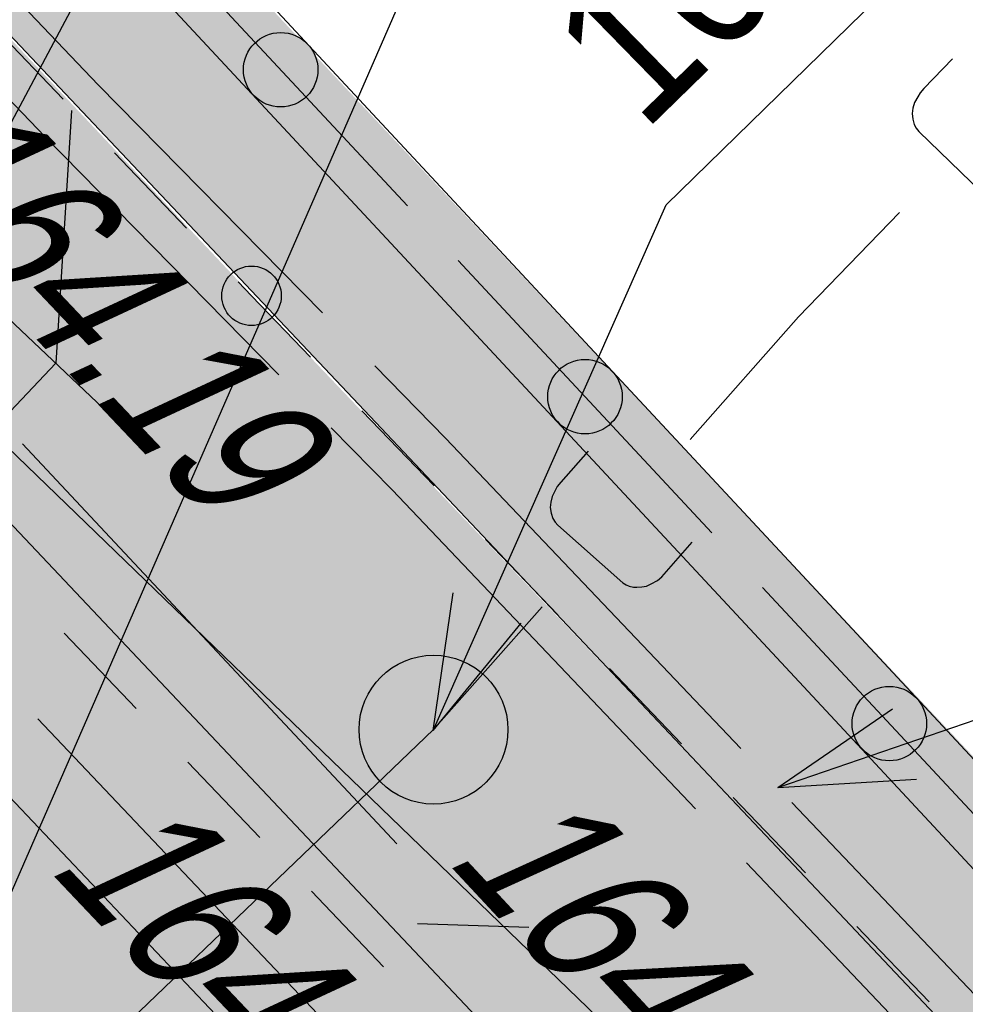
# Model space of a CAD drawing. Header units: millimetres. Extents: x 4385 to 11928, y 17253 to 36963.
# Tile 119 of 256: x 6076.82 to 6083.17, y 18549.99 to 18556.6. Entities that reach past the tile are written whole.
import ezdxf
from ezdxf.enums import TextEntityAlignment as Align

# ---------------------------------------------------------------- set-up
doc = ezdxf.new("R2010")
doc.units = ezdxf.units.MM
for name, color, linetype, lineweight in [('Геоподоснова_34179-21 от 9.08.21$0$Водопровод', 7, 'Continuous', 25), ('Геоподоснова_34179-21 от 9.08.21$0$Водосток', 7, 'Continuous', 25), ('Геоподоснова_34179-21 от 9.08.21$0$Горизонтали', 7, 'Continuous', 25), ('Геоподоснова_34179-21 от 9.08.21$0$Граница улицы', 7, 'Continuous', 25), ('Геоподоснова_34179-21 от 9.08.21$0$Кабель Мосэнерго', 7, 'Continuous', 25), ('Геоподоснова_34179-21 от 9.08.21$0$Кабель связи', 7, 'Continuous', 25), ('Геоподоснова_34179-21 от 9.08.21$0$Колодцы', 7, 'Continuous', 25), ('Геоподоснова_34179-21 от 9.08.21$0$Красные линии', 7, 'Continuous', 25), ('Геоподоснова_34179-21 от 9.08.21$0$Ограды', 7, 'Continuous', 25), ('ГП_реконстр_Ботаническая$0$ГП_дороги_УДС', 205, 'Continuous', 5)]:
    doc.layers.add(name, color=color, linetype=linetype, lineweight=lineweight)
doc.layers.add('ГП_реконстр_Ботаническая$0$ГП_озел_проект_УДС', color=7, linetype='Continuous', lineweight=0, true_color=0xbedfd7, transparency=0.5)
doc.layers.add('ГП_реконстр_Ботаническая$0$ГП_тротуары_штриховка_УДС', color=7, linetype='Continuous', lineweight=0, true_color=0xd3c4ab, transparency=0.5)
doc.styles.add('Геоподоснова_34179-21 от 9.08.21$0$Style-RUSSIAN_1251', font='RUSSIAN_1251.shx')
doc.styles.add('Геоподоснова_34179-21 от 9.08.21$0$Style-RUSSIAN_1251 I 0.32289', font='RUSSIAN_1251.shx', dxfattribs={"oblique": 18.5})

# ---------------------------------------------------------------- blocks, each defined once
blk = doc.blocks.new('Геоподоснова_34179-21 от 9.08.21$0$KOLOD_37')
at = {"layer": 'Геоподоснова_34179-21 от 9.08.21$0$Колодцы', "color": 7, "linetype": 'Continuous', "lineweight": 25}
blk.add_arc((0, 0), 0.5, 0, 359.99999, dxfattribs=at)
blk = doc.blocks.new('Геоподоснова_34179-21 от 9.08.21$0$msdElementTypeLineString_76')
at = {"layer": 'Геоподоснова_34179-21 от 9.08.21$0$Ограды', "linetype": 'Continuous', "lineweight": 25}
h = blk.add_hatch(color=7, dxfattribs=at)
edge = h.paths.add_edge_path()
edge.add_arc((93.7672, 22.2483), 0.25, 0, 360)
h = blk.add_hatch(color=7, dxfattribs=at)
edge = h.paths.add_edge_path()
edge.add_arc((95.8117, 20.0515), 0.25, 0, 360)
h = blk.add_hatch(color=7, dxfattribs=at)
edge = h.paths.add_edge_path()
edge.add_arc((97.8562, 17.8547), 0.25, 0, 360)
at = {"layer": 'Геоподоснова_34179-21 от 9.08.21$0$Ограды', "color": 7, "linetype": 'Continuous', "lineweight": 25}
for p, q in [((92.9156, 23.1633), (94.6188, 21.3332)), ((94.9601, 20.9665), (96.6633, 19.1365)), ((97.0046, 18.7697), (98.7078, 16.9397))]:
    blk.add_line(p, q, dxfattribs=at)
at = {"layer": 'Геоподоснова_34179-21 от 9.08.21$0$Ограды', "color": 7, "linetype": 'Continuous', "lineweight": 25, "flags": 128}
for points in [[(0.4371, 122.2597), (7.6248, 114.5279), (15.3772, 106.2179), (24.5482, 96.4606), (35.8479, 84.366), (62.6277, 55.6591), (89.6059, 27.0878), (106.5251, 8.9087), (113.5132, 1.8618), (114.8491, 0.4241)], [(0.0694, 121.918), (7.2574, 114.1857), (15.0108, 105.8748), (24.1819, 96.1174), (35.4809, 84.0234), (62.2616, 55.3156), (89.2397, 26.7445), (106.163, 8.5609), (113.151, 1.5141), (114.4813, 0.0824)]]:
    blk.add_lwpolyline(points, dxfattribs=at)
at = {"layer": 'Геоподоснова_34179-21 от 9.08.21$0$Ограды', "color": 7, "linetype": 'Continuous', "lineweight": 25}
for centre in [(93.7672, 22.2483), (93.7672, 22.2483), (95.8117, 20.0515), (95.8117, 20.0515), (97.8562, 17.8547), (97.8562, 17.8547)]:
    blk.add_circle(centre, 0.25, dxfattribs=at)
blk = doc.blocks.new('Геоподоснова_34179-21 от 9.08.21$0$msdElementTypeLineString_78')
at = {"layer": 'Геоподоснова_34179-21 от 9.08.21$0$Граница улицы', "color": 7, "linetype": 'Continuous', "lineweight": 25}
for p, q in [((164.0377, 21.5364), (164.5224, 21.0298)), ((164.8681, 20.6685), (165.3528, 20.1619)), ((165.6985, 19.8006), (166.1832, 19.2939))]:
    blk.add_line(p, q, dxfattribs=at)
blk = doc.blocks.new('Геоподоснова_34179-21 от 9.08.21$0$msdElementTypeLineString_79')
at = {"layer": 'Геоподоснова_34179-21 от 9.08.21$0$Граница улицы', "color": 7, "linetype": 'Continuous', "lineweight": 25}
for p, q in [((162.0079, 23.5306), (161.5231, 24.0366)), ((162.8385, 22.6634), (162.3538, 23.1695)), ((164.5011, 20.9304), (164.0158, 21.436)), ((165.3326, 20.0641), (164.8473, 20.5697)), ((166.164, 19.1978), (165.6788, 19.7034)), ((166.9955, 18.3315), (166.5103, 18.837)), ((167.827, 17.4651), (167.3418, 17.9707))]:
    blk.add_line(p, q, dxfattribs=at)
at = {"layer": 'Геоподоснова_34179-21 от 9.08.21$0$Граница улицы', "color": 7, "linetype": 'Continuous', "lineweight": 25, "flags": 128}
blk.add_lwpolyline([(163.6696, 21.7967), (163.2744, 22.2084), (163.1844, 22.3024)], dxfattribs=at)
blk = doc.blocks.new('Геоподоснова_34179-21 от 9.08.21$0$PIKET_345')
at = {"layer": 'Геоподоснова_34179-21 от 9.08.21$0$Горизонтали', "color": 7, "linetype": 'Continuous', "lineweight": 25}
blk.add_arc((0, 0), 0.2, 0, 359.99999, dxfattribs=at)
blk = doc.blocks.new('Геоподоснова_34179-21 от 9.08.21$0$msdElementTypeLineString_601')
at = {"layer": 'Геоподоснова_34179-21 от 9.08.21$0$Кабель Мосэнерго', "color": 7, "linetype": 'Continuous', "lineweight": 25}
for p, q in [((4.0822, 3.5024), (3.3558, 4.1896)), ((1.8632, 1.1564), (1.1368, 1.8436))]:
    blk.add_line(p, q, dxfattribs=at)
blk = doc.blocks.new('Геоподоснова_34179-21 от 9.08.21$0$msdElementTypeMultiLine_388')
at = {"layer": 'Геоподоснова_34179-21 от 9.08.21$0$Кабель Мосэнерго', "color": 7, "linetype": 'Continuous', "lineweight": 25, "flags": 128}
blk.add_lwpolyline([(1.5, 1.5), (3.719, 3.846)], dxfattribs=at)
at = {"layer": 'Геоподоснова_34179-21 от 9.08.21$0$Кабель Мосэнерго', "color": 7, "linetype": 'Continuous', "lineweight": 25}
blk.add_blockref('Геоподоснова_34179-21 от 9.08.21$0$msdElementTypeLineString_601', (0, 0), dxfattribs=at)
blk = doc.blocks.new('Геоподоснова_34179-21 от 9.08.21$0$msdElementTypeLineString_606')
at = {"layer": 'Геоподоснова_34179-21 от 9.08.21$0$Водосток', "color": 30, "linetype": 'Continuous', "lineweight": 25}
for p, q in [((7.2272, 7.2246), (7.9568, 8.0495)), ((5.504, 5.276), (6.2335, 6.1009)), ((3.2934, 3.157), (5.504, 5.276))]:
    blk.add_line(p, q, dxfattribs=at)
blk = doc.blocks.new('Геоподоснова_34179-21 от 9.08.21$0$msdElementTypeLineString_607')
at = {"layer": 'Геоподоснова_34179-21 от 9.08.21$0$Водосток', "color": 30, "linetype": 'Continuous', "lineweight": 25, "flags": 128}
for points in [[(7.0105, 7.6146), (6.8266, 7.4066), (6.8025, 7.3759), (6.7879, 7.349), (6.7691, 7.3105), (6.7585, 7.2708), (6.7558, 7.2365), (6.7614, 7.1978), (6.7718, 7.1611), (6.7878, 7.1377), (6.8054, 7.116), (7.2436, 6.7285), (7.2655, 6.7152), (7.2856, 6.7067), (7.3136, 6.7003), (7.338, 6.7002), (7.3704, 6.7021), (7.4025, 6.7074), (7.4341, 6.7223), (7.4766, 6.7461), (7.5043, 6.7705), (7.7095, 7.0025)], [(3.0727, 3.6036), (2.8723, 3.4115), (2.8457, 3.3828), (2.8289, 3.3572), (2.8071, 3.3204), (2.7933, 3.2817), (2.7877, 3.2478), (2.7901, 3.2088), (2.7974, 3.1713), (2.8115, 3.1467), (2.8272, 3.1236), (3.232, 2.7013), (3.2528, 2.6863), (3.2721, 2.6761), (3.2995, 2.6674), (3.3237, 2.6653), (3.3562, 2.6646), (3.3887, 2.6672), (3.4214, 2.6795), (3.4656, 2.6996), (3.4953, 2.7217), (3.7189, 2.9361)]]:
    blk.add_lwpolyline(points, dxfattribs=at)
blk = doc.blocks.new('Геоподоснова_34179-21 от 9.08.21$0$msdElementTypeMultiLine_393')
at = {"layer": 'Геоподоснова_34179-21 от 9.08.21$0$Водосток', "color": 30, "linetype": 'Continuous', "lineweight": 25}
for name, p in [('Геоподоснова_34179-21 от 9.08.21$0$msdElementTypeLineString_606', (0.467, 0.467)), ('Геоподоснова_34179-21 от 9.08.21$0$msdElementTypeLineString_607', (0, 0))]:
    blk.add_blockref(name, p, dxfattribs=at)
blk = doc.blocks.new('Геоподоснова_34179-21 от 9.08.21$0$msdElementTypeLineString_672')
at = {"layer": 'Геоподоснова_34179-21 от 9.08.21$0$Водопровод', "color": 7, "linetype": 'Continuous', "lineweight": 25}
blk.add_line((75.5919, 8.1764), (84.056, 0), dxfattribs=at)
blk = doc.blocks.new('Геоподоснова_34179-21 от 9.08.21$0$msdElementTypeMultiLine_441')
at = {"layer": 'Геоподоснова_34179-21 от 9.08.21$0$Водопровод', "color": 7, "linetype": 'Continuous', "lineweight": 25}
blk.add_blockref('Геоподоснова_34179-21 от 9.08.21$0$msdElementTypeLineString_672', (0.5, 0.5), dxfattribs=at)
blk = doc.blocks.new('Геоподоснова_34179-21 от 9.08.21$0$msdElementTypeLineString_678')
at = {"layer": 'Геоподоснова_34179-21 от 9.08.21$0$Водосток', "color": 30, "linetype": 'Continuous', "lineweight": 25}
for p, q in [((1.7213, 1.7817), (2.3998, 2.484)), ((0.0008, 0.0005), (0.6792, 0.7028))]:
    blk.add_line(p, q, dxfattribs=at)
blk = doc.blocks.new('Геоподоснова_34179-21 от 9.08.21$0$msdElementTypeMultiLine_444')
at = {"layer": 'Геоподоснова_34179-21 от 9.08.21$0$Водосток', "color": 30, "linetype": 'Continuous', "lineweight": 25, "flags": 128}
blk.add_lwpolyline([(1.5019, 2.2018), (1.309, 2.0022), (1.2836, 1.9725), (1.2678, 1.9463), (1.2474, 1.9086), (1.2351, 1.8695), (1.2308, 1.8353), (1.2347, 1.7964), (1.2434, 1.7593), (1.2585, 1.7352), (1.2751, 1.7128), (1.6958, 1.3064), (1.7171, 1.2921), (1.7368, 1.2827), (1.7645, 1.2751), (1.7888, 1.2739), (1.8213, 1.2745), (1.8537, 1.2783), (1.8859, 1.2918), (1.9293, 1.3137), (1.9581, 1.3369), (2.1733, 1.5596)], dxfattribs=at)
at = {"layer": 'Геоподоснова_34179-21 от 9.08.21$0$Водосток', "color": 30, "linetype": 'Continuous', "lineweight": 25}
blk.add_blockref('Геоподоснова_34179-21 от 9.08.21$0$msdElementTypeLineString_678', (0.467, 0.467), dxfattribs=at)
blk = doc.blocks.new('Геоподоснова_34179-21 от 9.08.21$0$msdElementTypeLineString_686')
at = {"layer": 'Геоподоснова_34179-21 от 9.08.21$0$Кабель связи', "color": 3, "linetype": 'Continuous', "lineweight": 25}
blk.add_line((45.8558, 20.6505), (48.43, 17.9339), dxfattribs=at)
blk = doc.blocks.new('Геоподоснова_34179-21 от 9.08.21$0$msdElementTypeLineString_687')
at = {"layer": 'Геоподоснова_34179-21 от 9.08.21$0$Кабель связи', "color": 3, "linetype": 'Continuous', "lineweight": 25}
blk.add_line((45.8855, 20.6646), (48.4621, 17.9455), dxfattribs=at)
blk = doc.blocks.new('Геоподоснова_34179-21 от 9.08.21$0$msdElementTypeMultiLine_451')
at = {"layer": 'Геоподоснова_34179-21 от 9.08.21$0$Кабель связи', "color": 3, "linetype": 'Continuous', "lineweight": 25}
for name, p in [('Геоподоснова_34179-21 от 9.08.21$0$msdElementTypeLineString_686', (0.423, 0.326)), ('Геоподоснова_34179-21 от 9.08.21$0$msdElementTypeLineString_687', (0, 0))]:
    blk.add_blockref(name, p, dxfattribs=at)
blk = doc.blocks.new('Геоподоснова_34179-21 от 9.08.21$0$msdElementTypeLineString_688')
at = {"layer": 'Геоподоснова_34179-21 от 9.08.21$0$Кабель связи', "color": 3, "linetype": 'Continuous', "lineweight": 25}
for p, q in [((77.1041, 20.5335), (79.6192, 17.8443)), ((79.7569, 17.309), (80.506, 17.284))]:
    blk.add_line(p, q, dxfattribs=at)
blk = doc.blocks.new('Геоподоснова_34179-21 от 9.08.21$0$msdElementTypeMultiLine_452')
at = {"layer": 'Геоподоснова_34179-21 от 9.08.21$0$Кабель связи', "color": 3, "linetype": 'Continuous', "lineweight": 25}
blk.add_blockref('Геоподоснова_34179-21 от 9.08.21$0$msdElementTypeLineString_688', (0, 0), dxfattribs=at)
blk = doc.blocks.new('Геоподоснова_34179-21 от 9.08.21$0$DIMTXT_140')
at = {"layer": 'Геоподоснова_34179-21 от 9.08.21$0$Водосток', "color": 30, "linetype": 'Continuous', "lineweight": 25}
for q in [(0.1362, 0.9241), (0.5933, 0.7215)]:
    blk.add_line((0, 0), q, dxfattribs=at)
at = {"layer": 'Геоподоснова_34179-21 от 9.08.21$0$Водосток', "color": 30, "linetype": 'Continuous', "lineweight": 25, "flags": 128}
blk.add_lwpolyline([(0, 0), (1.5661, 3.5327), (6.946, 8.7859)], dxfattribs=at)
at = {"layer": 'Геоподоснова_34179-21 от 9.08.21$0$Водосток', "color": 30, "linetype": 'Continuous', "lineweight": 25, "style": 'Геоподоснова_34179-21 от 9.08.21$0$Style-RUSSIAN_1251', "width": 0.899998}
blk.add_text('162.34лот.', height=1, rotation=44.3171, dxfattribs=at).set_placement((0.7141, 4.7274), align=Align.TOP_LEFT)
blk = doc.blocks.new('Геоподоснова_34179-21 от 9.08.21$0$DIMTXT_141')
at = {"layer": 'Геоподоснова_34179-21 от 9.08.21$0$Водосток', "color": 30, "linetype": 'Continuous', "lineweight": 25, "flags": 128}
blk.add_lwpolyline([(0, 0), (3.8475, 8.8159), (8.3391, 13.2017)], dxfattribs=at)
blk = doc.blocks.new('Геоподоснова_34179-21 от 9.08.21$0$DIMTXT_145')
at = {"layer": 'Геоподоснова_34179-21 от 9.08.21$0$Водосток', "color": 30, "linetype": 'Continuous', "lineweight": 25, "flags": 128}
blk.add_lwpolyline([(0, 0), (5.5702, 10.4835), (10.6408, 15.4347)], dxfattribs=at)
blk = doc.blocks.new('Геоподоснова_34179-21 от 9.08.21$0$msdElementTypeLineString_932')
at = {"layer": 'Геоподоснова_34179-21 от 9.08.21$0$Красные линии', "linetype": 'Continuous', "lineweight": 25}
for points in [[(79.6039, 22.9918), (78.9196, 23.721), (79.1019, 23.892), (79.7862, 23.1628)], [(80.2882, 22.2626), (79.6039, 22.9918), (79.7862, 23.1628), (80.4705, 22.4337)], [(80.9725, 21.5334), (80.2882, 22.2626), (80.4705, 22.4337), (81.1548, 21.7045)], [(81.6568, 20.8042), (80.9725, 21.5334), (81.1548, 21.7045), (81.8391, 20.9753)], [(82.3411, 20.075), (81.6568, 20.8042), (81.8391, 20.9753), (82.5234, 20.2461)], [(83.0254, 19.3458), (82.3411, 20.075), (82.5234, 20.2461), (83.2077, 19.5169)], [(83.7097, 18.6166), (83.0254, 19.3458), (83.2077, 19.5169), (83.892, 18.7877)], [(84.394, 17.8874), (83.7097, 18.6166), (83.892, 18.7877), (84.5763, 18.0585)]]:
    blk.add_hatch(color=1, dxfattribs=at).paths.add_polyline_path(points)
blk = doc.blocks.new('Геоподоснова_34179-21 от 9.08.21')
at = {"layer": 'Геоподоснова_34179-21 от 9.08.21$0$Кабель Мосэнерго', "color": 10, "linetype": 'Continuous', "lineweight": 25}
for p, q in [((6077.1676, 18555.9937), (6077.063, 18554.296)), ((6081.9127, 18551.4446), (6084.0772, 18552.1881)), ((6081.9127, 18551.4446), (6082.6827, 18551.9734)), ((6081.9127, 18551.4446), (6082.8451, 18551.5005)), ((6082.008, 18551.3442), (6084.4584, 18548.765)), ((6081.7034, 18550.9389), (6084.1433, 18548.3708))]:
    blk.add_line(p, q, dxfattribs=at)
at = {"layer": 'Геоподоснова_34179-21 от 9.08.21$0$Кабель Мосэнерго', "color": 10, "linetype": 'Continuous', "lineweight": 25, "flags": 128}
for points in [[(6076.3743, 18557.1851), (6077.3471, 18556.1677), (6078.8544, 18554.6344)], [(6076.091, 18556.7579), (6076.9881, 18555.8197), (6078.5614, 18554.2192)], [(6079.2049, 18554.2779), (6079.6808, 18553.7937), (6081.6636, 18551.7067)], [(6078.9119, 18553.8626), (6079.3212, 18553.4463), (6081.359, 18551.3014)]]:
    blk.add_lwpolyline(points, dxfattribs=at)
at = {"layer": 'Геоподоснова_34179-21 от 9.08.21$0$Водопровод', "color": 7, "linetype": 'Continuous', "lineweight": 25}
blk.add_blockref('Геоподоснова_34179-21 от 9.08.21$0$msdElementTypeMultiLine_441', (5999.5, 18546.162), dxfattribs=at)
at = {"layer": 'Геоподоснова_34179-21 от 9.08.21$0$Водосток', "color": 30, "linetype": 'Continuous', "lineweight": 25}
for name, p in [('Геоподоснова_34179-21 от 9.08.21$0$DIMTXT_145', (6072.4638, 18547.8244)), ('Геоподоснова_34179-21 от 9.08.21$0$DIMTXT_141', (6075.5334, 18547.9238)), ('Геоподоснова_34179-21 от 9.08.21$0$DIMTXT_140', (6079.5966, 18551.8286)), ('Геоподоснова_34179-21 от 9.08.21$0$msdElementTypeMultiLine_444', (6081.585, 18554.14)), ('Геоподоснова_34179-21 от 9.08.21$0$msdElementTypeMultiLine_393', (6073.629, 18546.091))]:
    blk.add_blockref(name, p, dxfattribs=at)
at = {"layer": 'Геоподоснова_34179-21 от 9.08.21$0$Горизонтали', "color": 7, "linetype": 'Continuous', "lineweight": 25}
blk.add_blockref('Геоподоснова_34179-21 от 9.08.21$0$PIKET_345', (6078.3774, 18554.7494), dxfattribs=at)
at = {"layer": 'Геоподоснова_34179-21 от 9.08.21$0$Граница улицы', "color": 7, "linetype": 'Continuous', "lineweight": 25}
for name, p in [('Геоподоснова_34179-21 от 9.08.21$0$msdElementTypeLineString_79', (5915.103, 18532.541)), ('Геоподоснова_34179-21 от 9.08.21$0$msdElementTypeLineString_78', (5913.081, 18530.947))]:
    blk.add_blockref(name, p, dxfattribs=at)
at = {"layer": 'Геоподоснова_34179-21 от 9.08.21$0$Кабель Мосэнерго', "color": 7, "linetype": 'Continuous', "lineweight": 25}
blk.add_blockref('Геоподоснова_34179-21 от 9.08.21$0$msdElementTypeMultiLine_388', (6073.344, 18550.45), dxfattribs=at)
at = {"layer": 'Геоподоснова_34179-21 от 9.08.21$0$Кабель связи', "color": 3, "linetype": 'Continuous', "lineweight": 25}
for name, p in [('Геоподоснова_34179-21 от 9.08.21$0$msdElementTypeMultiLine_452', (5999.735, 18533.222)), ('Геоподоснова_34179-21 от 9.08.21$0$msdElementTypeMultiLine_451', (6030.663, 18530.931))]:
    blk.add_blockref(name, p, dxfattribs=at)
at = {"layer": 'Геоподоснова_34179-21 от 9.08.21$0$Колодцы', "color": 7, "linetype": 'Continuous', "lineweight": 25}
blk.add_blockref('Геоподоснова_34179-21 от 9.08.21$0$KOLOD_37', (6079.6, 18551.834), dxfattribs=at)
at = {"layer": 'Геоподоснова_34179-21 от 9.08.21$0$Красные линии', "color": 1, "linetype": 'Continuous', "lineweight": 25}
blk.add_blockref('Геоподоснова_34179-21 от 9.08.21$0$msdElementTypeLineString_932', (5999, 18533.222), dxfattribs=at)
at = {"layer": 'Геоподоснова_34179-21 от 9.08.21$0$Ограды', "color": 7, "linetype": 'Continuous', "lineweight": 25}
blk.add_blockref('Геоподоснова_34179-21 от 9.08.21$0$msdElementTypeLineString_76', (5984.806, 18534.02), dxfattribs=at)
at = {"layer": 'Геоподоснова_34179-21 от 9.08.21$0$Горизонтали', "color": 7, "linetype": 'Continuous', "lineweight": 25, "style": 'Геоподоснова_34179-21 от 9.08.21$0$Style-RUSSIAN_1251 I 0.32289', "oblique": 18.5, "width": 0.799996}
for s, p in [('164.19', (6075.8592, 18555.5887)), ('164.21', (6076.9958, 18550.9059))]:
    blk.add_text(s, height=1, rotation=313.45053, dxfattribs=at).set_placement(p)
at = {"layer": 'Геоподоснова_34179-21 от 9.08.21$0$Колодцы', "color": 7, "linetype": 'Continuous', "lineweight": 25, "style": 'Геоподоснова_34179-21 от 9.08.21$0$Style-RUSSIAN_1251 I 0.32289', "oblique": 18.5, "width": 0.799996}
blk.add_text('164.33', height=1, rotation=312.94063, dxfattribs=at).set_placement((6079.67, 18550.962))
blk = doc.blocks.new('ГП_реконстр_Ботаническая')
at = {"layer": 'ГП_реконстр_Ботаническая$0$ГП_озел_проект_УДС'}
h = blk.add_hatch(color=256, dxfattribs=at)
h.dxf.hatch_style = 1
h.paths.add_polyline_path([(6126.3728, 18504.8151), (6123.308, 18507.9655), (6106.5769, 18525.1641), (6099.811, 18532.119), (6088.7244, 18543.8228), (6080.1579, 18552.8962), (6067.4648, 18566.3432), (6050.7064, 18584.1622), (6038.2817, 18597.3659), (6031.186, 18604.9005), (6021.5284, 18615.2322), (6013.9723, 18623.3675), (6004.4867, 18633.5434), (5993.4316, 18645.3894), (5984.5241, 18654.9689), (5977.2492, 18662.7551), (5960.3135, 18680.8631), (5953.3852, 18688.2611), (5940.2072, 18702.3225), (5927.4202, 18715.9144), (5917.0728, 18726.9799), (5904.0707, 18740.8289), (5892.7817, 18752.846), (5884.5629, 18761.5994), (5872.4954, 18774.4479), (5867.2695, 18779.9904), (5858.3586, 18789.4411), (5847.6091, 18800.8098), (5845.4398, 18803.1479), (5844.691, 18804.0988), (5843.9421, 18805.0498), (5842.6108, 18806.9381), (5841.5964, 18808.3769), (5840.7379, 18809.7569), (5839.0257, 18812.5498), (5834.75, 18819.2932), (5833.8404, 18820.7278), (5833.002, 18822.05), (5834.3078, 18822.7917), (5835.0268, 18821.6578), (5835.6659, 18820.6498), (5840.8031, 18812.4851), (5842.4401, 18809.8481), (5843.8662, 18807.7607), (5845.5545, 18804.8681), (5848.5574, 18801.6419), (5859.1889, 18790.2359), (5866.7276, 18782.2254), (5873.5979, 18774.9354), (5888.1783, 18759.4641), (5901.6848, 18745.1225), (5909.2429, 18737.1303), (5927.3849, 18717.8141), (5942.7161, 18701.3459), (5954.9859, 18688.1759), (5971.0943, 18671.0654), (5984.997, 18656.3391), (5993.0097, 18647.7481), (6000.6586, 18639.5167), (6012.6323, 18626.5266), (6021.1945, 18617.3322), (6030.3931, 18607.4594), (6038.5002, 18598.7645), (6048.7163, 18587.9355), (6063.712, 18572.1072), (6079.7952, 18555.0799), (6094.7392, 18539.2437), (6100.7163, 18532.9099), (6107.6101, 18525.5863), (6127.2521, 18505.5383)])
h = blk.add_hatch(color=256, dxfattribs=at)
h.dxf.hatch_style = 1
h.paths.add_polyline_path([(6078.2072, 18542.493, 0.00003), (6078.3735, 18542.3209), (6078.4497, 18542.3939), (6082.9291, 18546.6835), (6078.5218, 18551.3516), (6076.7506, 18553.228), (6076.4677, 18552.9571), (6072.2314, 18548.9002), (6073.9216, 18547.0722), (6074.2966, 18547.1364), (6074.6579, 18546.7395), (6074.6016, 18546.3342), (6074.6009, 18546.3287), (6074.732, 18546.1864), (6075.63, 18545.232), (6077.7865, 18542.9401), (6078.1465, 18542.5575)])
at = {"layer": 'ГП_реконстр_Ботаническая$0$ГП_тротуары_штриховка_УДС'}
h = blk.add_hatch(color=256, dxfattribs=at)
h.dxf.hatch_style = 1
h.paths.add_polyline_path([(6097.9074, 18530.8842), (6096.4635, 18532.3693), (6096.3865, 18532.4501), (6094.8055, 18534.1082), (6094.4459, 18534.4853), (6093.3786, 18535.6158), (6091.3579, 18537.756), (6089.8895, 18539.3113), (6089.2712, 18539.9662), (6088.0591, 18541.25), (6087.4559, 18541.8889), (6087.171, 18542.1906), (6086.6359, 18542.7574), (6083.9602, 18545.5914), (6083.9472, 18545.6052), (6083.9085, 18545.6462), (6082.9447, 18546.6984), (6082.9291, 18546.6835), (6078.5218, 18551.3516), (6076.7506, 18553.228), (6065.8279, 18564.7995), (6053.5852, 18577.7938), (6045.6863, 18586.2333), (6053.4077, 18578.0747), (6062.27, 18568.657), (6071.385, 18558.984), (6077.2891, 18552.7541), (6082.3055, 18547.461), (6095.0394, 18533.9353), (6097.9088, 18530.8856)])
h = blk.add_hatch(color=256, dxfattribs=at)
h.dxf.hatch_style = 1
h.paths.add_polyline_path([(6058.5923, 18572.5652), (6062.27, 18568.657), (6071.385, 18558.984), (6077.2891, 18552.7541), (6078.8307, 18554.2758), (6078.8307, 18554.2758), (6078.663, 18554.4519), (6074.91, 18558.441), (6072.7642, 18560.7232), (6067.4648, 18566.3432), (6059.3984, 18574.9048)])
h = blk.add_hatch(color=256, dxfattribs=at)
h.dxf.hatch_style = 1
edge = h.paths.add_edge_path()
edge.add_arc((6200.3387, 18403.4375), 162.885, 130.878467, 130.993404)
edge.add_arc((6099.3023, 18535.184), 10.5486, 236.56827, 236.68321)
edge.add_arc((6069.0381, 18496.4079), 38.6842, 36.42435, 50.76054, ccw=False)
edge.add_line((6100.165, 18519.377), (6103.3353, 18516.7168))
edge.add_line((6103.3353, 18516.7168), (6103.4424, 18516.6295))
edge.add_line((6103.4424, 18516.6295), (6104.4421, 18515.9634))
edge.add_line((6104.4421, 18515.9634), (6106.7407, 18514.6848))
edge.add_line((6106.7407, 18514.6848), (6108.6397, 18513.6252))
edge.add_line((6108.6397, 18513.6252), (6110.336, 18512.4716))
edge.add_line((6110.336, 18512.4716), (6111.195, 18511.8211))
edge.add_line((6111.195, 18511.8211), (6111.532, 18511.5632))
edge.add_line((6111.532, 18511.5632), (6113.235, 18509.8968))
edge.add_line((6113.235, 18509.8968), (6119.2827, 18503.9727))
edge.add_line((6119.2827, 18503.9727), (6127.109, 18496.252))
edge.add_line((6127.109, 18496.252), (6127.126, 18496.269))
edge.add_line((6127.126, 18496.269), (6129.3465, 18498.5316))
edge.add_line((6129.3465, 18498.5316), (6129.3722, 18498.509))
edge.add_line((6129.3722, 18498.509), (6129.4056, 18498.5423))
edge.add_line((6129.4056, 18498.5423), (6129.4282, 18498.5251))
edge.add_line((6129.4282, 18498.5251), (6139.5383, 18489.6358))
edge.add_line((6139.5383, 18489.6358), (6157.9754, 18473.5064))
edge.add_line((6157.9754, 18473.5064), (6158.3981, 18473.0112))
edge.add_line((6158.3981, 18473.0112), (6159.5239, 18471.6924))
edge.add_line((6159.5239, 18471.6924), (6161.724, 18473.5576))
edge.add_line((6161.724, 18473.5576), (6161.4229, 18473.8243))
edge.add_line((6161.4229, 18473.8243), (6160.226, 18475.0784))
edge.add_line((6160.226, 18475.0784), (6159.1622, 18476.0463))
edge.add_line((6159.1622, 18476.0463), (6158.8079, 18475.643))
edge.add_line((6158.8079, 18475.643), (6158.5721, 18475.8291))
edge.add_line((6158.5721, 18475.8291), (6140.8215, 18491.469))
edge.add_line((6140.8215, 18491.469), (6132.0406, 18499.1599))
edge.add_line((6132.0406, 18499.1599), (6130.9634, 18500.0962))
edge.add_line((6130.9634, 18500.0962), (6130.9424, 18500.1178))
edge.add_line((6130.9424, 18500.1178), (6126.7883, 18504.8464))
edge.add_line((6126.7883, 18504.8464), (6127.2521, 18505.5383))
edge.add_line((6127.2521, 18505.5383), (6122.461, 18510.405))
edge.add_line((6122.461, 18510.405), (6117.4085, 18515.5517))
edge.add_line((6117.4085, 18515.5517), (6114.0274, 18518.9958))
edge.add_line((6114.0274, 18518.9958), (6100.7163, 18532.9099))
edge.add_line((6100.7163, 18532.9099), (6099.811, 18532.119))
edge.add_line((6099.811, 18532.119), (6097.2029, 18534.8521))
edge.add_line((6097.2029, 18534.8521), (6096.9432, 18535.1267))
edge.add_line((6096.9432, 18535.1267), (6096.0781, 18536.034))
edge.add_line((6096.0781, 18536.034), (6091.2359, 18541.1627))
edge.add_line((6091.2359, 18541.1627), (6089.9946, 18542.4755))
edge.add_line((6089.9946, 18542.4755), (6088.7235, 18543.8219))
edge.add_line((6088.7235, 18543.8219), (6085.6071, 18547.1229))
edge.add_line((6085.6071, 18547.1229), (6080.8802, 18552.1242))
edge.add_line((6080.8802, 18552.1242), (6080.1511, 18552.8897))
edge.add_line((6080.1511, 18552.8897), (6078.8307, 18554.2758))
edge.add_line((6078.8307, 18554.2758), (6078.8307, 18554.2758))
edge.add_line((6078.8307, 18554.2758), (6077.2891, 18552.7541))
edge.add_line((6077.2891, 18552.7541), (6082.3055, 18547.461))
edge.add_line((6082.3055, 18547.461), (6095.0394, 18533.9353))
edge.add_line((6095.0394, 18533.9353), (6097.9088, 18530.8856))
edge.add_line((6097.9088, 18530.8856), (6097.9933, 18530.7959))
edge.add_line((6097.9933, 18530.7959), (6098.171, 18530.607))
edge.add_line((6098.171, 18530.607), (6097.9338, 18530.3927))
edge.add_line((6097.9338, 18530.3927), (6097.8029, 18530.2744))
edge.add_line((6097.8029, 18530.2744), (6097.5628, 18530.0575))
edge.add_line((6097.5628, 18530.0575), (6097.0417, 18529.5867))
edge.add_line((6097.0417, 18529.5867), (6096.6707, 18529.2515))
edge.add_line((6096.6707, 18529.2515), (6096.1497, 18528.7806))
edge.add_line((6096.1497, 18528.7806), (6095.8799, 18528.5369))
edge.add_line((6095.8799, 18528.5369), (6095.7787, 18528.4454))
edge.add_line((6095.7787, 18528.4454), (6095.2576, 18527.9746))
edge.add_line((6095.2576, 18527.9746), (6095.198, 18527.9208))
edge.add_line((6095.198, 18527.9208), (6094.8864, 18527.6397))
edge.add_line((6094.8864, 18527.6397), (6094.3649, 18527.1693))
edge.add_line((6094.3649, 18527.1693), (6093.9936, 18526.8344))
edge.add_line((6093.9936, 18526.8344), (6093.8379, 18526.694))
edge.add_line((6093.8379, 18526.694), (6093.8129, 18526.6693))
edge.add_line((6093.8129, 18526.6693), (6093.7375, 18526.5948))
at = {"layer": 'ГП_реконстр_Ботаническая$0$ГП_дороги_УДС', "flags": 128}
for points in [[(6099.811, 18532.119), (6096.0781, 18536.034), (6080.1579, 18552.8962), (6067.4648, 18566.3432), (6055.2254, 18579.334), (6045.617, 18589.6)], [(6097.978, 18530.7809), (6094.4459, 18534.4853), (6078.5218, 18551.3516), (6065.8279, 18564.7995), (6053.5852, 18577.7938), (6043.9743, 18588.0625)]]:
    blk.add_lwpolyline(points, dxfattribs=at)

msp = doc.modelspace()

# ---------------------------------------------------------------- block references
for name in ['ГП_реконстр_Ботаническая', 'Геоподоснова_34179-21 от 9.08.21']:
    msp.add_blockref(name, (0, 0))

doc.saveas('drawing.dxf')
